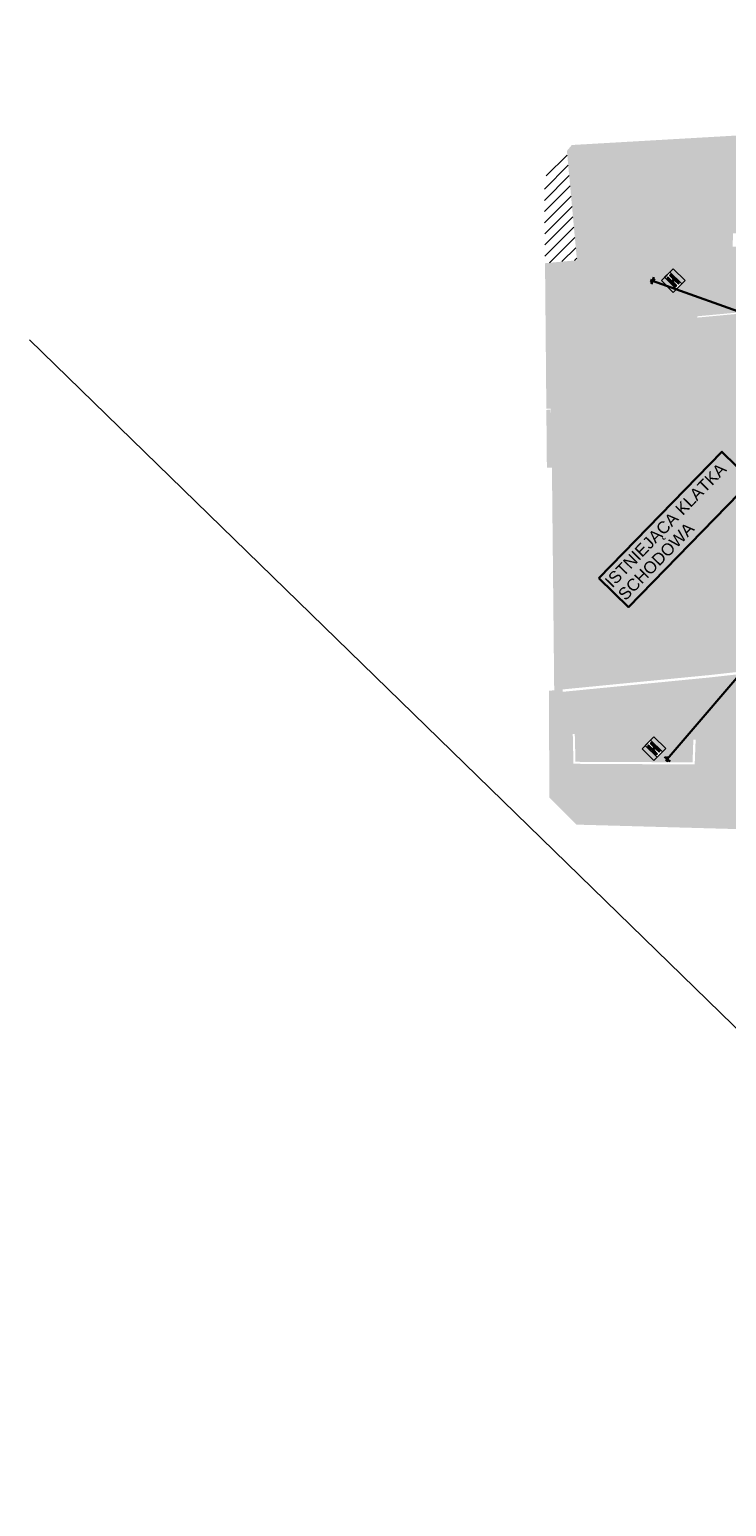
# Model space of a CAD drawing. Header units: metres. Extents: x -95 to 1056, y -129 to 218.
# Tile 1 of 9: x -95 to -7, y -129 to 56. Entities that reach past the tile are written whole.
import ezdxf
from ezdxf.xclip import XClip

# ---------------------------------------------------------------- set-up
doc = ezdxf.new("R2010")
doc.units = ezdxf.units.M
doc.header["$LTSCALE"] = 0.01
doc.header["$MEASUREMENT"] = 0
doc.header["$XCLIPFRAME"] = 0
doc.linetypes.add('Wipeout_Contour', pattern=[100, 0, -100])
for name, color, linetype in [('0_MDCP z klauzulą', 7, 'Continuous'), ('2_hydranty.PZT', 7, 'Continuous'), ('3_budynki.PZT', 7, 'Continuous'), ('3_utwardzenia.PZT', 7, 'Continuous'), ('3_wymiary.PZT', 7, 'Continuous'), ('3_zieleń.PZT', 7, 'Continuous'), ('4_schemat funkcjonalny.PZT', 7, 'Continuous'), ('Mapa Lądowisko Bochnia_5_0', 7, 'Continuous')]:
    doc.layers.add(name, color=color, linetype=linetype)
doc.styles.add('GENERATED_STYLE_1', font='txt')
doc.styles.add('GENERATED_STYLE_2', font='txt')
doc.dimstyles.new('GENERATED_STYLE__1', dxfattribs={"dimtxt": 0.9, "dimasz": 0.458937, "dimexe": 0.18, "dimexo": 0.02, "dimgap": 0.09, "dimtad": 1, "dimdec": 0, "dimlfac": 100, "dimzin": 0, "dimdsep": 46, "dimtxsty": 'GENERATED_STYLE_1', "dimblk": 'ARROWHEAD_2', "dimblk1": 'ARROWHEAD_2', "dimblk2": 'ARROWHEAD_2', "dimcen": 0.09, "dimclrd": 1, "dimclre": 1, "dimclrt": 1, "dimadec": 1, "dimazin": 0, "dimtfac": 1, "dimtdec": 4, "dimtmove": 0, "dimatfit": 3, "dimfxl": 0, "dimtolj": 1, "dimtzin": 0, "dimarcsym": 0})
picture_1 = doc.add_image_def('image1.tif', size_in_pixel=(6614, 4961))

# ---------------------------------------------------------------- blocks, each defined once
blk = doc.blocks.new('Rysunek_1_5', base_point=(78.12, 44.48))
at = {"layer": 'Mapa Lądowisko Bochnia_5_0', "color": 9, "lineweight": 0}
image = blk.add_image(picture_1, insert=(55.67, -129.07), size_in_units=(279.99, 210.02), rotation=45.7581, dxfattribs=at)
image.set_boundary_path([(-0.5, -0.5), (6613.5, 4960.5)])
blk = doc.blocks.new('*D2')
at = {"layer": '3_wymiary.PZT', "color": 1, "linetype": 'Continuous', "lineweight": 30}
for p, q in [((8.04, -8.6), (-14.65, -35.23)), ((7.69, -8.3), (8.38, -8.89)), ((8.15, -8.93), (7.92, -8.27)), ((8.23, -8.37), (8.04, -8.6)), ((-14.99, -34.93), (-14.3, -35.52)), ((-14.65, -35.23), (-14.84, -35.45)), ((-14.76, -34.9), (-14.53, -35.56))]:
    blk.add_line(p, q, dxfattribs=at)
at = {"color": 254, "linetype": 'Wipeout_Contour', "lineweight": 0, "ltscale": 87.409421}
blk.add_wipeout([(-4.44, -22.97), (-2.44, -20.62), (-3.13, -20.04), (-5.13, -22.38)], dxfattribs=at).dxf.layer = '3_wymiary.PZT'
at = {"layer": '3_wymiary.PZT', "color": 1, "lineweight": 30, "insert": (-4.44, -22.97), "char_height": 0.9, "attachment_point": 7, "rotation": 49.5739, "style": 'GENERATED_STYLE_1'}
blk.add_mtext('\\A1;{\\pql;\\fArial|b0|i1|c238|p38;3\xa0498}', dxfattribs=at)
blk = doc.blocks.new('ARROWHEAD_2')
at = {"color": 0, "linetype": 'Continuous', "lineweight": 0}
for p, q in [((0, 0), (-1, 0)), ((-0.38, -0.66), (0.38, 0.66))]:
    blk.add_line(p, q, dxfattribs=at)
blk = doc.blocks.new('*D6')
at = {"layer": '3_wymiary.PZT', "color": 1, "linetype": 'Continuous', "lineweight": 30}
for p, q in [((-16.77, 24.98), (-16.5, 24.88)), ((-16.23, 25.1), (-16.76, 24.65)), ((-16.65, 24.45), (-16.34, 25.3)), ((-16.5, 24.88), (8.01, 16.07)), ((7.74, 15.84), (8.28, 16.29)), ((7.86, 15.64), (8.16, 16.49)), ((8.01, 16.07), (8.29, 15.97))]:
    blk.add_line(p, q, dxfattribs=at)
at = {"color": 254, "linetype": 'Wipeout_Contour', "lineweight": 0, "ltscale": 85.992924}
blk.add_wipeout([(-5.63, 21.16), (-2.73, 20.12), (-2.43, 20.97), (-5.33, 22.01)], dxfattribs=at).dxf.layer = '3_wymiary.PZT'
at = {"layer": '3_wymiary.PZT', "color": 1, "lineweight": 30, "insert": (-5.63, 21.16), "char_height": 0.9, "attachment_point": 7, "rotation": 340.2252, "style": 'GENERATED_STYLE_1'}
blk.add_mtext('\\A1;{\\pql;\\fArial|b0|i1|c238|p38;2\xa0604}', dxfattribs=at)

msp = doc.modelspace()

# ---------------------------------------------------------------- hatches: boundary and pattern name
at = {"layer": '2_hydranty.PZT', "linetype": 'Continuous', "lineweight": 0}
msp.add_hatch(color=1, dxfattribs=at).paths.add_polyline_path([(-13.926, 26.383), (-15.397, 24.885), (-13.899, 23.414), (-12.427, 24.912)])
at = {"layer": '3_budynki.PZT', "linetype": 'Continuous', "lineweight": 9}
h = msp.add_hatch(dxfattribs=at)
h.set_pattern_fill('PZT_oznaczenia_budynków__5C', style=0, pattern_type=2)
h.set_pattern_definition([(45, (0, 0), (-0.707107, 0.707107), [])])
h.paths.add_polyline_path([(-30.015, 27.073), (-26.003, 27.44), (-27.266, 41.173), (-30.112, 37.715)])
at = {"layer": '3_utwardzenia.PZT', "linetype": 'Continuous', "lineweight": 0}
h = msp.add_hatch(color=254, dxfattribs=at)
h.paths.add_polyline_path([(-29.848, 8.648), (-29.346, 8.695), (-29.346, 7.81), (-26.696, 7.673), (-22.895, 7.599), (-21.82, 7.731), (-20.61, 8.124), (-19.738, 8.563), (-19.157, 8.882), (-18.028, 9.77), (-12.145, 15.646), (-9.866, 17.755), (-8.693, 18.432), (-7.683, 18.818), (-6.312, 19.18), (1.45, 19.309), (2.944, 19.788), (7.071, 22.348), (13.388, 19.337), (13.359, 19.071), (10.922, 19.091), (10.93, 18.935), (10.3, 18.939), (10.322, 17.631), (9.967, 17.632), (10.01, 16.063), (7.734, 16.091), (7.162, 16.631), (1.366, 16.654), (0.572, 16.463), (-0.419, 16.088), (-0.917, 15.701), (-1.404, 15.106), (-1.74, 14.357), (-1.916, 13.607), (-1.91, 8.486), (-1.868, 7.783), (-1.707, 7.113), (-1.364, 6.64), (-0.89, 6.157), (-0.272, 5.757), (0.254, 5.663), (0.585, 5.671), (7.988, 5.834), (7.996, 3.747), (0.588, 3.767), (0.249, 3.768), (-0.429, 3.496), (-1.1, 3.014), (-1.495, 2.492), (-1.786, 1.881), (-1.88, -10.046), (-1.799, -11.221), (-1.555, -12.362), (-1.19, -13.316), (-0.713, -14.147), (0.326, -15.505), (1.311, -16.526), (2.527, -17.395), (4.088, -18.06), (5.869, -18.399), (8.06, -18.426), (7.734, -8.606), (16.366, -8.601), (16.368, -11.452), (18.532, -11.451), (18.532, -10.431), (21.612, -10.445), (21.601, -11.44), (23.962, -11.465), (23.972, -10.455), (34.701, -10.502), (34.712, -8.59), (42.405, -8.739), (44.115, -8.73), (45.518, -8.564), (46.742, -8.583), (47.368, -8.587), (52.818, -8.617), (52.864, -10.498), (55.241, -10.463), (61.629, -10.496), (61.631, -10.196), (67.141, -8.28), (71.21, -6.832), (71.432, -6.627), (71.523, -6.365), (71.557, -5.785), (71.445, -5.483), (71.233, -5.268), (66.534, -3.379), (67.068, 17.831), (71.662, 17.768), (71.999, 17.886), (72.165, 18.233), (72.185, 19.171), (72.239, 21.546), (72.157, 23.174), (71.837, 24.277), (71.532, 24.895), (70.555, 26.014), (69.392, 26.826), (68.034, 27.395), (66.829, 27.621), (65.853, 27.606), (64.98, 27.298), (63.863, 26.752), (62.475, 25.843), (61.279, 24.788), (59.934, 23.503), (58.941, 22.562), (57.965, 21.375), (57.377, 20.328), (57.021, 18.76), (55.516, 19.222), (55.212, 18.065), (54.817, 18.017), (33.138, 17.856), (27.808, 17.847), (24.389, 17.84), (10.202, 24.757), (10.757, 25.184), (13.544, 27.717), (13.697, 28.446), (12.961, 29.767), (12.134, 44.148), (18.147, 44.494), (19.747, 42.314), (20.526, 28.057), (21.132, 26.108), (21.86, 25.117), (22.43, 24.612), (23.285, 24.108), (24.354, 23.837), (32.085, 23.835), (47.887, 23.756), (48.741, 25.033), (48.858, 31.455), (44.135, 31.364), (44.094, 33.958), (34.435, 33.859), (34.453, 39.959), (35.202, 39.958), (35.206, 43.099), (34.458, 43.1), (34.46, 44.332), (33.611, 44.335), (33.551, 45.38), (42.852, 45.915), (42.912, 45.272), (47.066, 45.61), (47.008, 46.154), (50.152, 46.334), (51.466, 34.806), (51.902, 33.935), (52.646, 33.251), (53.571, 32.839), (54.682, 32.734), (74.339, 33.286), (90.34, 33.644), (102.138, 33.963), (103.339, 34.078), (104.34, 34.331), (105.359, 34.805), (106.208, 35.304), (106.915, 35.886), (107.605, 36.595), (108.183, 37.289), (108.506, 37.993), (108.637, 38.43), (108.749, 39.418), (108.722, 41.454), (108.681, 41.857), (108.666, 42.486), (106.568, 48.186), (106.286, 49.172), (106.227, 49.559), (107.221, 49.616), (115.203, 50.284), (115.269, 38.264), (115.499, 25.236), (115.411, 22.261), (115.071, 18.576), (114.89, 17.258), (112.812, 7.069), (110.755, -3.019), (106.516, -23.748), (102.723, -42.305), (101.7, -46.996), (95.424, -46.821), (99.365, -26.848), (98.152, -25.519), (96.075, -24.761), (95.76, -24.68), (93.73, -34.298), (91.281, -34.232), (91.234, -35.928), (93.337, -35.985), (91.002, -46.472), (91.491, -46.579), (91.462, -46.711), (89.539, -46.657), (90.973, -36.015), (86.955, -36.255), (86.907, -33.993), (86.904, -31.617), (86.473, -31.626), (86.251, -23.626), (84.423, -23.542), (84.418, -23.305), (70.639, -23.565), (69.445, -23.635), (69.458, -29.436), (70.651, -29.433), (70.658, -32.532), (66.801, -32.561), (66.777, -29.408), (65.137, -29.42), (65.161, -32.574), (64.259, -32.581), (64.095, -29.295), (59.019, -29.376), (58.892, -26.224), (53.094, -26.272), (53.165, -29.482), (47.946, -29.508), (47.963, -30.203), (46.909, -30.229), (47.039, -35.524), (48.093, -35.498), (48.284, -43.28), (64.447, -43.037), (64.438, -42.889), (67.267, -42.914), (67.249, -45.838), (67.606, -45.84), (67.624, -42.917), (74.028, -42.974), (74.144, -46.229), (-20.379, -43.596), (-26.073, -43.437), (-29.469, -40.037), (-29.528, -26.634), (-27.82, -26.458), (-27.789, -26.757), (-26.57, -27.344), (-11.184, -27.232), (-4.746, -25.637), (1.401, -25.287), (9.853, -25.123), (9.968, -25.105), (9.878, -26.644), (10.072, -31.245), (8.043, -31.519), (8.524, -34.378), (9.657, -35.687), (10.092, -36.005), (11.7, -36.805), (13.6, -37.163), (16.175, -37.2), (19.318, -36.884), (25.405, -36.198), (28.265, -35.723), (27.522, -28.865), (27.492, -27.59), (27.124, -22.337), (35.29, -21.661), (35.309, -22.043), (41.315, -21.611), (42.359, -21.987), (43.835, -21.303), (50.706, -20.512), (52.315, -20.279), (53.409, -19.599), (53.772, -18.711), (53.764, -18.046), (73.723, -16.02), (80.151, -16.498), (96.566, -18.552), (96.529, -19.236), (96.831, -19.274), (96.85, -18.978), (99.105, -18.457), (99.766, -18.123), (100.369, -17.776), (100.942, -17.231), (101.354, -16.618), (104.182, -2.868), (104.297, -1.839), (104.258, -1.127), (104.036, -0.423), (103.731, 0.153), (103.099, 0.951), (102.39, 1.571), (98.293, 1.75), (98.409, 6.942), (103.545, 7.272), (104.825, 7.324), (105.346, 7.56), (105.907, 7.912), (106.391, 8.593), (106.498, 9.094), (107.637, 14.412), (108.582, 22.004), (108.65, 22.819), (108.474, 23.885), (108.108, 24.813), (107.616, 25.641), (106.856, 26.423), (106.048, 27.084), (104.273, 28.171), (85.234, 28.315), (81.964, 28.026), (80.854, 26.793), (79.921, 25.629), (79.149, 24.392), (78.71, 22.966), (78.554, 21.455), (78.448, 13.439), (78.391, -1.243), (78.208, -7.488), (78.255, -8.51), (78.539, -8.944), (79.069, -9.29), (80.171, -9.39), (80.474, -9.395), (81.851, -9.415), (81.797, -12.308), (78.168, -12.177), (78.244, -15.268), (72.861, -15.191), (63.13, -15.15), (54.354, -15.16), (52.834, -17.266), (29.475, -19.725), (8.074, -22.063), (8.108, -21.001), (5.523, -20.899), (4.019, -20.684), (2.465, -20.14), (0.863, -19.361), (-0.628, -18.213), (-1.65, -17.186), (-2.42, -16.242), (-3.212, -14.893), (-3.695, -13.768), (-4.156, -12.5), (-4.388, -11.457), (-4.421, 8.482), (-4.423, 9.903), (-4.613, 10.943), (-4.941, 11.876), (-5.47, 12.769), (-5.722, 13.142), (-5.94, 13.442), (-6.259, 13.803), (-6.467, 13.951), (-6.734, 14.045), (-7.114, 14.136), (-7.705, 14.184), (-8.351, 14.167), (-8.944, 14.089), (-9.974, 13.745), (-10.871, 13.244), (-16.336, 7.868), (-17.8, 6.713), (-19.246, 5.914), (-21.162, 5.286), (-22.942, 5.088), (-26.962, 5.197), (-29.269, 5.209), (-29.161, 4.471), (-29.81, 4.465)])
h.paths.add_polyline_path([(43.488, 44.19), (43.838, 44.23), (43.798, 44.576), (43.448, 44.535)], flags=0)
h.paths.add_polyline_path([(46.274, 44.51), (46.622, 44.544), (46.587, 44.903), (46.239, 44.87)], flags=0)
h.paths.add_polyline_path([(-26.278, -32.056), (-26.186, -35.549), (-11.478, -35.617), (-11.38, -32.76), (-11.091, -32.775), (-11.21, -35.88), (-26.443, -35.798), (-26.528, -32.063)], flags=0)
msp.add_hatch(color=254, dxfattribs=at).paths.add_polyline_path([(-29.954, 20.345), (-27.785, 20.381), (-16.731, 20.521), (-18.343, 37.639), (-17.197, 40.038), (-13.873, 39.004), (-14.026, 38.526), (-12.515, 38.041), (-11.702, 40.57), (-13.214, 41.055), (-16.325, 41.854), (-16.005, 42.53), (-20.509, 42.271), (-20.771, 41.727), (-25.676, 41.027), (-25.763, 41.969), (-26.652, 41.918), (-27.266, 41.173), (-26.003, 27.44), (-24.491, 27.554), (-24.657, 26.869), (-25.278, 26.167), (-25.97, 25.573), (-26.775, 25.151), (-29.996, 24.902)])
at = {"layer": '3_zieleń.PZT', "linetype": 'Continuous', "lineweight": 0}
h = msp.add_hatch(color=81, dxfattribs=at)
h.paths.add_polyline_path([(-27.785, 20.381), (-16.731, 20.521), (-18.343, 37.639), (-17.197, 40.038), (-13.873, 39.004), (-14.026, 38.526), (-12.515, 38.041), (-11.702, 40.57), (-13.214, 41.055), (-16.325, 41.854), (-16.005, 42.53), (4.391, 43.703), (7.081, 32.683), (6.913, 32.708), (7.388, 29.194), (8.142, 24.976), (8.05, 24.546), (6.981, 22.391), (7.071, 22.348), (2.944, 19.788), (1.45, 19.309), (-6.312, 19.18), (-7.683, 18.818), (-8.693, 18.432), (-9.866, 17.755), (-12.145, 15.646), (-18.028, 9.77), (-19.251, 8.808), (-20.61, 8.124), (-21.82, 7.731), (-22.895, 7.599), (-26.696, 7.673), (-29.346, 7.81), (-29.346, 8.305), (-29.29, 8.307), (-29.305, 8.807), (-29.849, 8.79), (-29.954, 20.345)])
h.paths.add_polyline_path([(-6.453, 29.16), (-6.378, 30.844), (-5.077, 30.786), (-5.151, 29.102)], flags=0)
h.paths.add_polyline_path([(-0.455, 21.378), (-0.437, 21.213), (-10.866, 20.244), (-10.881, 20.409)], flags=0)
for points in [[(-25.763, 41.969), (-25.676, 41.027), (-20.771, 41.727), (-20.509, 42.271)], [(-30.015, 27.073), (-26.003, 27.44), (-24.491, 27.554), (-24.657, 26.869), (-25.278, 26.167), (-25.97, 25.573), (-26.775, 25.151), (-29.996, 24.902)], [(-29.269, 5.209), (-26.962, 5.197), (-22.942, 5.088), (-21.162, 5.286), (-19.246, 5.914), (-17.8, 6.713), (-16.336, 7.868), (-10.871, 13.244), (-9.974, 13.745), (-8.944, 14.089), (-8.351, 14.167), (-7.705, 14.184), (-7.114, 14.136), (-6.734, 14.045), (-6.467, 13.951), (-6.259, 13.803), (-5.94, 13.442), (-5.722, 13.142), (-5.47, 12.769), (-4.941, 11.876), (-4.613, 10.943), (-4.423, 9.903), (-4.388, -11.457), (-4.156, -12.5), (-3.695, -13.768), (-3.212, -14.893), (-2.42, -16.242), (-1.65, -17.186), (-0.628, -18.213), (0.863, -19.361), (1.468, -19.657), (2.414, -20.115), (4.019, -20.684), (5.523, -20.899), (8.108, -21.001), (8.074, -22.063), (29.475, -19.725), (52.834, -17.266), (54.354, -15.16), (63.13, -15.15), (72.861, -15.191), (78.244, -15.268), (78.168, -12.177), (80.204, -12.229), (80.155, -16.195), (73.709, -15.711), (38.646, -19.283), (-9.311, -24.651), (-27.82, -26.458), (-28.861, -26.563), (-29.148, 1.4), (-29.782, 1.401), (-29.81, 4.465), (-29.161, 4.471)], [(-27.789, -26.757), (-26.57, -27.344), (-11.184, -27.232), (-4.746, -25.637), (1.401, -25.287), (9.853, -25.123), (9.968, -25.105), (9.878, -26.644), (17.053, -26.283), (19.399, -27.432), (19.318, -36.884), (25.405, -36.198), (25.347, -35.894), (27.864, -35.448), (27.213, -28.872), (26.142, -28.896), (26.113, -27.62), (27.193, -27.596), (26.82, -22.456), (26.791, -22.065), (35.567, -21.332), (35.603, -21.714), (41.397, -21.303), (42.314, -21.661), (43.78, -21.003), (52.174, -20.021), (53.193, -19.41), (53.495, -18.608), (53.511, -18.072), (38.664, -19.596), (-9.288, -24.951)]]:
    msp.add_hatch(color=81, dxfattribs=at).paths.add_polyline_path(points)

# ---------------------------------------------------------------- block references
at = {"layer": '0_MDCP z klauzulą', "color": 250, "linetype": 'Continuous', "lineweight": 15}
ref = msp.add_blockref('Rysunek_1_5', (78.118, 44.483), dxfattribs=at)
XClip(ref).set_block_clipping_path([(55.6714299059, -129.0731638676), (251.0192717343, 71.5137601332), (100.5639149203, 218.0394092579), (-94.7839269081, 17.4524852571)])

# ---------------------------------------------------------------- next in the draw order: dimensions: what is measured, and where the dimension line sits
at = {"layer": '3_wymiary.PZT', "color": 1, "linetype": 'Continuous', "lineweight": 30}
dim = msp.add_linear_dim(base=(-14.648, -35.227), p1=(8.036, -8.597), p2=(-14.648, -35.227), angle=229.57386, dimstyle='GENERATED_STYLE__1', dxfattribs=at)
dim.commit()
dim.dimension.update_dxf_attribs({"geometry": '*D2', "text_midpoint": (-3.781, -21.498), "dimtype": 160, "text_rotation": 49.57386})

# ---------------------------------------------------------------- next in the draw order: wipeouts: each hides what was drawn before it
at = {"color": 254, "linetype": 'Wipeout_Contour', "lineweight": 0, "ltscale": 114.150509}
msp.add_wipeout([(-14.334, 25.968), (-14.989, 25.301), (-13.491, 23.829), (-12.836, 24.497)], dxfattribs=at).dxf.layer = '2_hydranty.PZT'

# ---------------------------------------------------------------- next in the draw order: hatches: boundary and pattern name
at = {"layer": '2_hydranty.PZT', "linetype": 'Continuous', "lineweight": 0}
for color, points in [(7, [(-14.235, 25.693), (-14.382, 25.543), (-13.895, 25.066), (-14.079, 24.879), (-14.566, 25.356), (-14.713, 25.207), (-13.59, 24.104), (-13.443, 24.254), (-13.929, 24.732), (-13.746, 24.919), (-13.259, 24.441), (-13.112, 24.591)]), (1, [(-16.355, -32.401), (-17.826, -33.9), (-16.328, -35.371), (-14.857, -33.872)])]:
    msp.add_hatch(color=color, dxfattribs=at).paths.add_polyline_path(points)

# ---------------------------------------------------------------- next in the draw order: linework, layer by layer
at = {"layer": '2_hydranty.PZT', "color": 7, "linetype": 'Continuous', "lineweight": 0}
for p, q in [((-13.926, 26.383), (-15.397, 24.885)), ((-12.427, 24.912), (-13.926, 26.383)), ((-15.397, 24.885), (-13.899, 23.414)), ((-14.334, 25.968), (-14.989, 25.301)), ((-14.989, 25.301), (-13.491, 23.829)), ((-14.566, 25.356), (-14.713, 25.207)), ((-14.713, 25.207), (-13.59, 24.104)), ((-14.079, 24.879), (-14.566, 25.356)), ((-14.235, 25.693), (-14.382, 25.543)), ((-14.382, 25.543), (-13.895, 25.066)), ((-12.836, 24.497), (-14.334, 25.968)), ((-13.112, 24.591), (-14.235, 25.693)), ((-13.895, 25.066), (-14.079, 24.879)), ((-13.929, 24.732), (-13.746, 24.919)), ((-13.443, 24.254), (-13.929, 24.732)), ((-13.899, 23.414), (-12.427, 24.912)), ((-13.746, 24.919), (-13.259, 24.441)), ((-13.59, 24.104), (-13.443, 24.254)), ((-13.491, 23.829), (-12.836, 24.497)), ((-13.259, 24.441), (-13.112, 24.591))]:
    msp.add_line(p, q, dxfattribs=at)
at = {"layer": '4_schemat funkcjonalny.PZT', "color": 190, "linetype": 'Continuous', "lineweight": 30, "flags": 128}
msp.add_lwpolyline([(-23.256, -12.483), (-7.79, 3.398), (-4.054, -0.24), (-19.521, -16.121)], close=True, dxfattribs=at)

# ---------------------------------------------------------------- next in the draw order: texts
at = {"layer": '4_schemat funkcjonalny.PZT', "color": 190, "linetype": 'Continuous', "lineweight": 60, "insert": (-21.267, -14.071), "char_height": 1.5, "width": 21.66778, "attachment_point": 4, "rotation": 45.7581, "line_spacing_factor": 0.923713, "style": 'GENERATED_STYLE_2'}
msp.add_mtext('\\A1;{\\pql;\\fArial|b0|i0|c238|p38;ISTNIEJĄCA KLATKA SCHODOWA}', dxfattribs=at)

# ---------------------------------------------------------------- next in the draw order: dimensions: what is measured, and where the dimension line sits
at = {"layer": '3_wymiary.PZT', "color": 1, "linetype": 'Continuous', "lineweight": 30}
dim = msp.add_linear_dim(base=(8.01, 16.065), p1=(-16.496, 24.876), p2=(8.01, 16.065), angle=340.22517, dimstyle='GENERATED_STYLE__1', dxfattribs=at)
dim.commit()
dim.dimension.update_dxf_attribs({"geometry": '*D6', "text_midpoint": (-4.023, 21.061), "dimtype": 160, "text_rotation": 340.22517})

# ---------------------------------------------------------------- next in the draw order: wipeouts: each hides what was drawn before it
at = {"color": 254, "linetype": 'Wipeout_Contour', "lineweight": 0, "ltscale": 150.520452}
msp.add_wipeout([(-16.763, -32.817), (-17.418, -33.484), (-15.92, -34.955), (-15.265, -34.288)], dxfattribs=at).dxf.layer = '2_hydranty.PZT'

# ---------------------------------------------------------------- next in the draw order: hatches: boundary and pattern name
at = {"layer": '2_hydranty.PZT', "linetype": 'Continuous', "lineweight": 0}
msp.add_hatch(color=7, dxfattribs=at).paths.add_polyline_path([(-16.664, -33.091), (-16.811, -33.241), (-16.324, -33.719), (-16.508, -33.906), (-16.995, -33.428), (-17.142, -33.578), (-16.019, -34.681), (-15.872, -34.531), (-16.358, -34.053), (-16.175, -33.866), (-15.688, -34.344), (-15.541, -34.194)])

# ---------------------------------------------------------------- next in the draw order: linework, layer by layer
at = {"layer": '2_hydranty.PZT', "color": 7, "linetype": 'Continuous', "lineweight": 0}
for p, q in [((-16.355, -32.401), (-17.826, -33.9)), ((-16.763, -32.817), (-17.418, -33.484)), ((-16.664, -33.091), (-16.811, -33.241)), ((-16.811, -33.241), (-16.324, -33.719)), ((-15.265, -34.288), (-16.763, -32.817)), ((-15.541, -34.194), (-16.664, -33.091)), ((-14.857, -33.872), (-16.355, -32.401)), ((-17.826, -33.9), (-16.328, -35.371)), ((-17.418, -33.484), (-15.92, -34.955)), ((-16.995, -33.428), (-17.142, -33.578)), ((-17.142, -33.578), (-16.019, -34.681)), ((-16.508, -33.906), (-16.995, -33.428)), ((-16.324, -33.719), (-16.508, -33.906)), ((-16.358, -34.053), (-16.175, -33.866)), ((-15.872, -34.531), (-16.358, -34.053)), ((-16.328, -35.371), (-14.857, -33.872)), ((-16.175, -33.866), (-15.688, -34.344)), ((-16.019, -34.681), (-15.872, -34.531)), ((-15.92, -34.955), (-15.265, -34.288)), ((-15.688, -34.344), (-15.541, -34.194))]:
    msp.add_line(p, q, dxfattribs=at)

doc.saveas('drawing.dxf')
